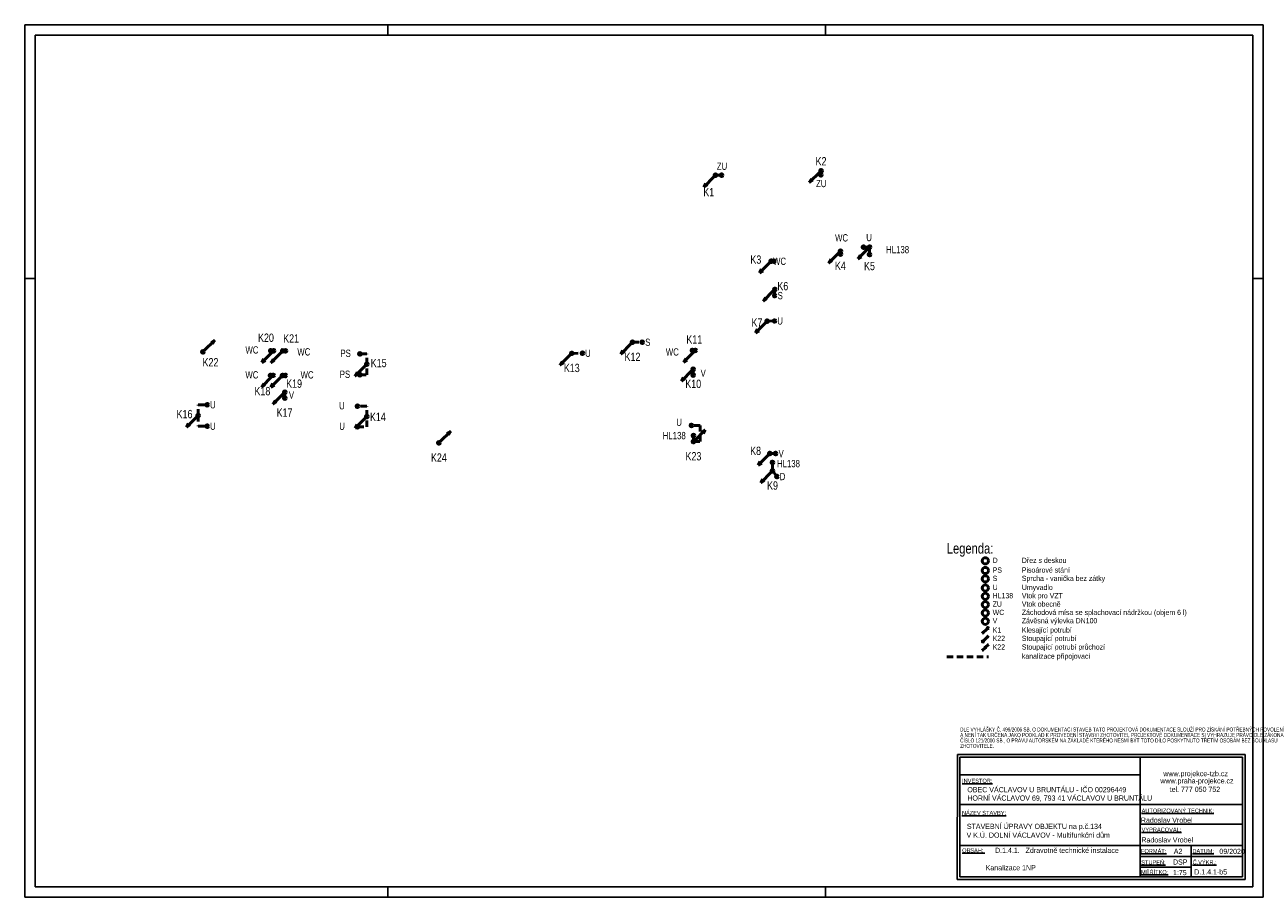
# Model space of a CAD drawing. Header units: millimetres. Extents: x 198383 to 706415, y -768832 to -310514.
# Tile 25 of 40: x 260546 to 305118, y -396778 to -365370. Entities that reach past the tile are written whole.
import ezdxf
from ezdxf.enums import TextEntityAlignment as Align

# ---------------------------------------------------------------- set-up
doc = ezdxf.new("R2010")
doc.units = ezdxf.units.MM
doc.linetypes.add('KAN_PRIPOJOVACI', pattern=[24, 15, -9])
doc.layers.add('rez', color=251, linetype='Continuous')
for name, color, linetype, lineweight in [('ZTI-DSP-formaty', 102, 'Continuous', 25), ('ZTI-DSP-kan_st_splaskova-stavajici_stav', 12, 'Continuous', 50), ('ZTI-DSP-kanal_pripojovaci', 130, 'KAN_PRIPOJOVACI', 50), ('ZTI-DSP-Popis1', 104, 'Continuous', 25), ('ZTI-DSP-Popis4', 140, 'Continuous', 40), ('ZTI-DSP-st_popis', 140, 'Continuous', 50)]:
    doc.layers.add(name, color=color, linetype=linetype, lineweight=lineweight)
doc.layers.add('ZTI-DSP-zar_predmety-tecky-stavajici_stav', color=7, linetype='Continuous', lineweight=50, plot=False)
doc.styles.add('ARIAL', font='IC-SIMPLEX.SHX', dxfattribs={"width": 0.8})
doc.styles.add('Arial N', font='ARIALN.TTF')
doc.styles.get("Standard").update_dxf_attribs({"font": 'ic-simplex.shx', "width": 0.8})

# ---------------------------------------------------------------- blocks, each defined once
blk = doc.blocks.new('*U638')
at = {"color": 0, "linetype": 'ByBlock', "lineweight": -2, "ltscale": 15}
for p, q in [((-35.36, -35.36), (-424.26, -424.26)), ((-424.26, -424.26), (-344.71, -291.68)), ((-291.68, -344.71), (-424.26, -424.26))]:
    blk.add_line(p, q, dxfattribs=at)
blk.add_circle((0, 0), 50, dxfattribs=at)
blk = doc.blocks.new('*U200')
at = {"color": 0, "linetype": 'ByBlock', "lineweight": -2, "ltscale": 15}
blk.add_circle((0, 0), 50, dxfattribs=at)
blk = doc.blocks.new('*U228')
at = {"color": 0, "linetype": 'ByBlock', "lineweight": -2, "ltscale": 15}
blk.add_circle((0, 0), 50, dxfattribs=at)
blk = doc.blocks.new('*U640')
at = {"color": 0, "linetype": 'ByBlock', "lineweight": -2, "ltscale": 15}
for p, q in [((-35.36, -35.36), (-424.26, -424.26)), ((-424.26, -424.26), (-344.71, -291.68)), ((-291.68, -344.71), (-424.26, -424.26))]:
    blk.add_line(p, q, dxfattribs=at)
blk.add_circle((0, 0), 50, dxfattribs=at)
blk = doc.blocks.new('*U641')
at = {"color": 0, "linetype": 'ByBlock', "lineweight": -2, "ltscale": 15}
for p, q in [((-35.36, -35.36), (-424.26, -424.26)), ((-424.26, -424.26), (-344.71, -291.68)), ((-291.68, -344.71), (-424.26, -424.26))]:
    blk.add_line(p, q, dxfattribs=at)
blk.add_circle((0, 0), 50, dxfattribs=at)
blk = doc.blocks.new('*U642')
at = {"color": 0, "linetype": 'ByBlock', "lineweight": -2, "ltscale": 15}
for p, q in [((-35.36, -35.36), (-424.26, -424.26)), ((-424.26, -424.26), (-344.71, -291.68)), ((-291.68, -344.71), (-424.26, -424.26))]:
    blk.add_line(p, q, dxfattribs=at)
blk.add_circle((0, 0), 50, dxfattribs=at)
blk = doc.blocks.new('*U192')
at = {"color": 0, "linetype": 'ByBlock', "lineweight": -2, "ltscale": 15}
blk.add_circle((0, 0), 50, dxfattribs=at)
blk = doc.blocks.new('*U199')
at = {"color": 0, "linetype": 'ByBlock', "lineweight": -2, "ltscale": 15}
blk.add_circle((0, 0), 50, dxfattribs=at)
blk = doc.blocks.new('*U201')
at = {"color": 0, "linetype": 'ByBlock', "lineweight": -2, "ltscale": 15}
blk.add_circle((0, 0), 50, dxfattribs=at)
blk = doc.blocks.new('*U229')
at = {"color": 0, "linetype": 'ByBlock', "lineweight": -2, "ltscale": 15}
blk.add_circle((0, 0), 50, dxfattribs=at)
blk = doc.blocks.new('*U643')
at = {"color": 0, "linetype": 'ByBlock', "lineweight": -2, "ltscale": 15}
for p, q in [((-35.36, -35.36), (-424.26, -424.26)), ((-424.26, -424.26), (-344.71, -291.68)), ((-291.68, -344.71), (-424.26, -424.26))]:
    blk.add_line(p, q, dxfattribs=at)
blk.add_circle((0, 0), 50, dxfattribs=at)
blk = doc.blocks.new('*U647')
at = {"color": 0, "linetype": 'ByBlock', "lineweight": -2, "ltscale": 15}
for p, q in [((-35.36, -35.36), (-424.26, -424.26)), ((-424.26, -424.26), (-344.71, -291.68)), ((-291.68, -344.71), (-424.26, -424.26))]:
    blk.add_line(p, q, dxfattribs=at)
blk.add_circle((0, 0), 50, dxfattribs=at)
blk = doc.blocks.new('*U203')
at = {"color": 0, "linetype": 'ByBlock', "lineweight": -2, "ltscale": 15}
blk.add_circle((0, 0), 50, dxfattribs=at)
blk = doc.blocks.new('*U648')
at = {"color": 0, "linetype": 'ByBlock', "lineweight": -2, "ltscale": 15}
for p, q in [((-35.36, -35.36), (-424.26, -424.26)), ((-424.26, -424.26), (-344.71, -291.68)), ((-291.68, -344.71), (-424.26, -424.26))]:
    blk.add_line(p, q, dxfattribs=at)
blk.add_circle((0, 0), 50, dxfattribs=at)
blk = doc.blocks.new('*U649')
at = {"color": 0, "linetype": 'ByBlock', "lineweight": -2, "ltscale": 15}
for p, q in [((-35.36, -35.36), (-424.26, -424.26)), ((-424.26, -424.26), (-344.71, -291.68)), ((-291.68, -344.71), (-424.26, -424.26))]:
    blk.add_line(p, q, dxfattribs=at)
blk.add_circle((0, 0), 50, dxfattribs=at)
blk = doc.blocks.new('*U204')
at = {"color": 0, "linetype": 'ByBlock', "lineweight": -2, "ltscale": 15}
blk.add_circle((0, 0), 50, dxfattribs=at)
blk = doc.blocks.new('*U230')
at = {"color": 0, "linetype": 'ByBlock', "lineweight": -2, "ltscale": 15}
blk.add_circle((0, 0), 50, dxfattribs=at)
blk = doc.blocks.new('*U652')
at = {"color": 0, "linetype": 'ByBlock', "lineweight": -2, "ltscale": 15}
for p, q in [((-35.36, -35.36), (-424.26, -424.26)), ((-424.26, -424.26), (-344.71, -291.68)), ((-291.68, -344.71), (-424.26, -424.26))]:
    blk.add_line(p, q, dxfattribs=at)
blk.add_circle((0, 0), 50, dxfattribs=at)
blk = doc.blocks.new('*U653')
at = {"color": 0, "linetype": 'ByBlock', "lineweight": -2, "ltscale": 15}
for p, q in [((-35.36, -35.36), (-424.26, -424.26)), ((-424.26, -424.26), (-344.71, -291.68)), ((-291.68, -344.71), (-424.26, -424.26))]:
    blk.add_line(p, q, dxfattribs=at)
blk.add_circle((0, 0), 50, dxfattribs=at)
blk = doc.blocks.new('*U194')
at = {"color": 0, "linetype": 'ByBlock', "lineweight": -2, "ltscale": 15}
blk.add_circle((0, 0), 50, dxfattribs=at)
blk = doc.blocks.new('*U654')
at = {"color": 0, "linetype": 'ByBlock', "lineweight": -2, "ltscale": 15}
for p, q in [((35.36, 35.36), (424.26, 424.26)), ((424.26, 424.26), (291.68, 344.71)), ((344.71, 291.68), (424.26, 424.26))]:
    blk.add_line(p, q, dxfattribs=at)
blk.add_circle((0, 0), 50, dxfattribs=at)
blk = doc.blocks.new('*U655')
at = {"color": 0, "linetype": 'ByBlock', "lineweight": -2, "ltscale": 15}
for p, q in [((-35.36, -35.36), (-424.26, -424.26)), ((-424.26, -424.26), (-344.71, -291.68)), ((-291.68, -344.71), (-424.26, -424.26))]:
    blk.add_line(p, q, dxfattribs=at)
blk.add_circle((0, 0), 50, dxfattribs=at)
blk = doc.blocks.new('*U656')
at = {"color": 0, "linetype": 'ByBlock', "lineweight": -2, "ltscale": 15}
for p, q in [((-35.36, -35.36), (-424.26, -424.26)), ((-424.26, -424.26), (-344.71, -291.68)), ((-291.68, -344.71), (-424.26, -424.26))]:
    blk.add_line(p, q, dxfattribs=at)
blk.add_circle((0, 0), 50, dxfattribs=at)
blk = doc.blocks.new('*U195')
at = {"color": 0, "linetype": 'ByBlock', "lineweight": -2, "ltscale": 15}
blk.add_circle((0, 0), 50, dxfattribs=at)
blk = doc.blocks.new('*U196')
at = {"color": 0, "linetype": 'ByBlock', "lineweight": -2, "ltscale": 15}
blk.add_circle((0, 0), 50, dxfattribs=at)
blk = doc.blocks.new('*U206')
at = {"color": 0, "linetype": 'ByBlock', "lineweight": -2, "ltscale": 15}
blk.add_circle((0, 0), 50, dxfattribs=at)
blk = doc.blocks.new('*U207')
at = {"color": 0, "linetype": 'ByBlock', "lineweight": -2, "ltscale": 15}
blk.add_circle((0, 0), 50, dxfattribs=at)
blk = doc.blocks.new('*U657')
at = {"color": 0, "linetype": 'ByBlock', "lineweight": -2, "ltscale": 15}
for p, q in [((-35.36, -35.36), (-424.26, -424.26)), ((-424.26, -424.26), (-344.71, -291.68)), ((-291.68, -344.71), (-424.26, -424.26))]:
    blk.add_line(p, q, dxfattribs=at)
blk.add_circle((0, 0), 50, dxfattribs=at)
blk = doc.blocks.new('*U658')
at = {"color": 0, "linetype": 'ByBlock', "lineweight": -2, "ltscale": 15}
for p, q in [((-35.36, -35.36), (-424.26, -424.26)), ((-424.26, -424.26), (-344.71, -291.68)), ((-291.68, -344.71), (-424.26, -424.26))]:
    blk.add_line(p, q, dxfattribs=at)
blk.add_circle((0, 0), 50, dxfattribs=at)
blk = doc.blocks.new('*U233')
at = {"color": 0, "linetype": 'ByBlock', "lineweight": -2, "ltscale": 15}
blk.add_circle((0, 0), 50, dxfattribs=at)
blk = doc.blocks.new('*U234')
at = {"color": 0, "linetype": 'ByBlock', "lineweight": -2, "ltscale": 15}
blk.add_circle((0, 0), 50, dxfattribs=at)
blk = doc.blocks.new('*U659')
at = {"color": 0, "linetype": 'ByBlock', "lineweight": -2, "ltscale": 15}
for p, q in [((-35.36, -35.36), (-424.26, -424.26)), ((-424.26, -424.26), (-344.71, -291.68)), ((-291.68, -344.71), (-424.26, -424.26))]:
    blk.add_line(p, q, dxfattribs=at)
blk.add_circle((0, 0), 50, dxfattribs=at)
blk = doc.blocks.new('*U660')
at = {"color": 0, "linetype": 'ByBlock', "lineweight": -2, "ltscale": 15}
for p, q in [((-35.36, -35.36), (-424.26, -424.26)), ((-424.26, -424.26), (-344.71, -291.68)), ((-291.68, -344.71), (-424.26, -424.26))]:
    blk.add_line(p, q, dxfattribs=at)
blk.add_circle((0, 0), 50, dxfattribs=at)
blk = doc.blocks.new('*U205')
at = {"color": 0, "linetype": 'ByBlock', "lineweight": -2, "ltscale": 15}
blk.add_circle((0, 0), 50, dxfattribs=at)
blk = doc.blocks.new('*U231')
at = {"color": 0, "linetype": 'ByBlock', "lineweight": -2, "ltscale": 15}
blk.add_circle((0, 0), 50, dxfattribs=at)
blk = doc.blocks.new('*U232')
at = {"color": 0, "linetype": 'ByBlock', "lineweight": -2, "ltscale": 15}
blk.add_circle((0, 0), 50, dxfattribs=at)
blk = doc.blocks.new('*U661')
at = {"color": 0, "linetype": 'ByBlock', "lineweight": -2, "ltscale": 15}
for p, q in [((-35.36, -35.36), (-424.26, -424.26)), ((-424.26, -424.26), (-344.71, -291.68)), ((-291.68, -344.71), (-424.26, -424.26))]:
    blk.add_line(p, q, dxfattribs=at)
blk.add_circle((0, 0), 50, dxfattribs=at)
blk = doc.blocks.new('*U662')
at = {"color": 0, "linetype": 'ByBlock', "lineweight": -2, "ltscale": 15}
for p, q in [((-35.36, -35.36), (-424.26, -424.26)), ((-424.26, -424.26), (-344.71, -291.68)), ((-291.68, -344.71), (-424.26, -424.26))]:
    blk.add_line(p, q, dxfattribs=at)
blk.add_circle((0, 0), 50, dxfattribs=at)
blk = doc.blocks.new('*U197')
at = {"color": 0, "linetype": 'ByBlock', "lineweight": -2, "ltscale": 15}
blk.add_circle((0, 0), 50, dxfattribs=at)
blk = doc.blocks.new('*U198')
at = {"color": 0, "linetype": 'ByBlock', "lineweight": -2, "ltscale": 15}
blk.add_circle((0, 0), 50, dxfattribs=at)
blk = doc.blocks.new('*U663')
at = {"color": 0, "linetype": 'ByBlock', "lineweight": -2, "ltscale": 15}
for p, q in [((35.36, 35.36), (424.26, 424.26)), ((424.26, 424.26), (291.68, 344.71)), ((344.71, 291.68), (424.26, 424.26))]:
    blk.add_line(p, q, dxfattribs=at)
blk.add_circle((0, 0), 50, dxfattribs=at)
blk = doc.blocks.new('*U664')
at = {"color": 0, "linetype": 'ByBlock', "lineweight": -2, "ltscale": 15}
for p, q in [((-35.36, -35.36), (-424.26, -424.26)), ((-424.26, -424.26), (-344.71, -291.68)), ((-291.68, -344.71), (-424.26, -424.26))]:
    blk.add_line(p, q, dxfattribs=at)
blk.add_circle((0, 0), 50, dxfattribs=at)
blk = doc.blocks.new('*U847', base_point=(44572.5, 0))
at = {"layer": 'ZTI-DSP-formaty', "linetype": 'Continuous', "ltscale": 15}
for p, q in [((44572.5, 31407.75), (0, 31407.75)), ((0, 31407.75), (0, 0)), ((13072.5, 31407.75), (13072.5, 31032.75)), ((28822.5, 31407.75), (28822.5, 31032.75)), ((44572.5, 0), (44572.5, 31407.75)), ((44197.5, 31032.75), (375, 31032.75)), ((375, 31032.75), (375, 375)), ((44197.5, 375), (44197.5, 31032.75)), ((0, 22275), (375, 22275)), ((44572.5, 22275), (44197.5, 22275)), ((0, 0), (44572.5, 0)), ((375, 375), (44197.5, 375)), ((13072.5, 0), (13072.5, 375)), ((28822.5, 0), (28822.5, 375))]:
    blk.add_line(p, q, dxfattribs=at)
blk = doc.blocks.new('*U881')
at = {"color": 0, "linetype": 'ByBlock', "lineweight": -2, "ltscale": 15}
blk.add_circle((0, 0), 50, dxfattribs=at)
blk = doc.blocks.new('*U882')
at = {"color": 0, "linetype": 'ByBlock', "lineweight": -2, "ltscale": 15}
for p, q in [((35.36, 35.36), (424.26, 424.26)), ((424.26, 424.26), (291.68, 344.71)), ((344.71, 291.68), (424.26, 424.26))]:
    blk.add_line(p, q, dxfattribs=at)
blk.add_circle((0, 0), 50, dxfattribs=at)
blk = doc.blocks.new('*U191')
at = {"color": 0, "linetype": 'ByBlock', "lineweight": -2, "ltscale": 15}
blk.add_circle((0, 0), 50, dxfattribs=at)
blk = doc.blocks.new('*U896')
at = {"color": 0, "linetype": 'ByBlock', "lineweight": -2, "ltscale": 15}
for p, q in [((-35.36, -35.36), (-424.26, -424.26)), ((-424.26, -424.26), (-344.71, -291.68)), ((-291.68, -344.71), (-424.26, -424.26))]:
    blk.add_line(p, q, dxfattribs=at)
blk.add_circle((0, 0), 50, dxfattribs=at)
blk = doc.blocks.new('*U202')
at = {"color": 0, "linetype": 'ByBlock', "lineweight": -2, "ltscale": 15}
blk.add_circle((0, 0), 50, dxfattribs=at)
blk = doc.blocks.new('*U907')
at = {"color": 0, "linetype": 'ByBlock', "lineweight": -2, "ltscale": 15}
for p, q in [((-35.36, -35.36), (-424.26, -424.26)), ((-424.26, -424.26), (-344.71, -291.68)), ((-291.68, -344.71), (-424.26, -424.26))]:
    blk.add_line(p, q, dxfattribs=at)
blk.add_circle((0, 0), 50, dxfattribs=at)
blk = doc.blocks.new('*U193')
at = {"color": 0, "linetype": 'ByBlock', "lineweight": -2, "ltscale": 15}
blk.add_circle((0, 0), 50, dxfattribs=at)
blk = doc.blocks.new('*U971', base_point=(6983, 2695))
at = {"color": 0, "linetype": 'ByBlock', "lineweight": -2, "ltscale": 15}
blk.add_circle((6933, 2645), 50, dxfattribs=at)
blk = doc.blocks.new('*U972', base_point=(50, 50))
at = {"color": 0, "linetype": 'ByBlock', "lineweight": -2, "ltscale": 15}
for p, q in [((-35, -35), (-424, -424)), ((-424, -424), (-345, -292)), ((-292, -345), (-424, -424))]:
    blk.add_line(p, q, dxfattribs=at)
blk.add_circle((0, 0), 50, dxfattribs=at)
blk = doc.blocks.new('*U993', base_point=(6983, 2695))
at = {"color": 0, "linetype": 'ByBlock', "lineweight": -2, "ltscale": 15}
blk.add_circle((6933, 2645), 50, dxfattribs=at)
blk = doc.blocks.new('*U994', base_point=(6983, 2695))
at = {"color": 0, "linetype": 'ByBlock', "lineweight": -2, "ltscale": 15}
blk.add_circle((6933, 2645), 50, dxfattribs=at)
blk = doc.blocks.new('*U995', base_point=(424, 424))
at = {"color": 0, "linetype": 'ByBlock', "lineweight": -2, "ltscale": 15}
for p, q in [((35, 35), (424, 424)), ((424, 424), (292, 345)), ((345, 292), (424, 424))]:
    blk.add_line(p, q, dxfattribs=at)
blk.add_circle((0, 0), 50, dxfattribs=at)
blk = doc.blocks.new('*U998', base_point=(424, 424))
at = {"color": 0, "linetype": 'ByBlock', "lineweight": -2, "ltscale": 15}
for p, q in [((35, 35), (424, 424)), ((424, 424), (292, 345)), ((345, 292), (424, 424)), ((-35, -35), (-424, -424)), ((-424, -424), (-345, -292)), ((-292, -345), (-424, -424))]:
    blk.add_line(p, q, dxfattribs=at)
blk.add_circle((0, 0), 50, dxfattribs=at)
blk = doc.blocks.new('*U1001', base_point=(6983, 2695))
at = {"color": 0, "linetype": 'ByBlock', "lineweight": -2, "ltscale": 15}
blk.add_circle((6933, 2645), 50, dxfattribs=at)
blk = doc.blocks.new('*U1002', base_point=(6983, 2695))
at = {"color": 0, "linetype": 'ByBlock', "lineweight": -2, "ltscale": 15}
blk.add_circle((6933, 2645), 50, dxfattribs=at)
blk = doc.blocks.new('*U1003', base_point=(6983, 2695))
at = {"color": 0, "linetype": 'ByBlock', "lineweight": -2, "ltscale": 15}
blk.add_circle((6933, 2645), 50, dxfattribs=at)
blk = doc.blocks.new('*U1004', base_point=(6983, 2695))
at = {"color": 0, "linetype": 'ByBlock', "lineweight": -2, "ltscale": 15}
blk.add_circle((6933, 2645), 50, dxfattribs=at)
blk = doc.blocks.new('*U1005', base_point=(6983, 2695))
at = {"color": 0, "linetype": 'ByBlock', "lineweight": -2, "ltscale": 15}
blk.add_circle((6933, 2645), 50, dxfattribs=at)

msp = doc.modelspace()

# ---------------------------------------------------------------- linework, layer by layer
at = {"layer": 'rez', "color": 7, "linetype": 'Continuous'}
for p, q in [((294109.431, -391643.439), (294106.5, -396135.313)), ((304466.212, -391643.439), (294109.431, -391643.439)), ((294201.902, -391735.91), (294198.971, -396042.842)), ((304373.74, -391735.91), (294201.902, -391735.91)), ((300690.861, -396042.842), (300693.792, -391735.91)), ((304370.81, -396042.842), (304373.74, -391735.91)), ((304463.281, -396135.313), (304466.212, -391643.439)), ((300693.792, -392370.81), (294201.902, -392370.811)), ((294198.971, -393442.418), (300690.861, -393442.418)), ((294198.971, -393442.418), (300690.861, -393442.418)), ((300690.861, -393442.418), (304370.81, -393442.418)), ((300690.861, -394148.312), (304370.81, -394148.312)), ((294198.971, -394913.818), (300690.861, -394913.818)), ((300690.861, -394913.818), (304370.81, -394913.818)), ((300690.861, -395315.175), (304370.81, -395315.175)), ((302521.385, -396042.842), (302521.385, -394913.818)), ((300690.861, -395694.069), (302521.385, -395694.069)), ((294106.5, -396135.313), (304463.281, -396135.313)), ((294198.971, -396042.842), (304370.81, -396042.842))]:
    msp.add_line(p, q, dxfattribs=at)
at = {"layer": 'ZTI-DSP-kanal_pripojovaci', "ltscale": 15}
msp.add_line((293730.425, -388118.432), (295230.425, -388118.432), dxfattribs=at)
for points in [[(285404.418, -370788.42), (285623.023, -370785.511)], [(289204.465, -370624.988), (289200.197, -370772.593)], [(290951.343, -373375.187), (290732.168, -373375.385)], [(290950.019, -373643.401), (290951.343, -373375.187)], [(287410.167, -373883.312), (287511.122, -373883.324)], [(289900.235, -373522.391), (289900.061, -373625.046)], [(287534.835, -375118.561), (287545.382, -374893.887)], [(287529.75, -376033.655), (287263.55, -376039.897)], [(282418.72, -376798.656), (282768.714, -376798.656)], [(269499.756, -377106.458), (269398.801, -377106.445)], [(269827.352, -377110.402), (269928.307, -377110.414)], [(272853.28, -377589.709), (272853.28, -377219.468), (272609.222, -377219.468)], [(280233.051, -377198.315), (280613.41, -377194.787)], [(284676.666, -377093.212), (284575.711, -377093.2)], [(272609.235, -377969.463), (272853.28, -377969.463), (272853.28, -377589.709)], [(284604.186, -377771.72), (284604.186, -377980.997)], [(269490.579, -377990.546), (269389.623, -377990.534)], [(269822.763, -377994.49), (269923.718, -377994.503)], [(269900.6, -378600.271), (269900.6, -378809.548)], [(266785.974, -379431.015), (266785.974, -379049.831), (267114.798, -379049.831)], [(272858.866, -379472.233), (272858.866, -379103.632), (272516.713, -379103.632)], [(266785.974, -379431.015), (266785.974, -379821.777), (267114.798, -379821.777)], [(272521.277, -379841.125), (272858.866, -379841.125), (272858.866, -379472.233)], [(284611.321, -380377.638), (284850.316, -380377.638), (284850.316, -379792.21), (284536.767, -379792.21)], [(284611.321, -380377.638), (284611.123, -380158.463)], [(287359.565, -380805.333), (287568.843, -380805.333)], [(287457.469, -381430.937), (287454.402, -381127.133)], [(287457.469, -381430.937), (287617.509, -381633.338)]]:
    msp.add_lwpolyline(points, dxfattribs=at)

# ---------------------------------------------------------------- block references
at = {"layer": 'ZTI-DSP-formaty', "ltscale": 15}
msp.add_blockref('*U847', (305118.42, -396777.677), dxfattribs=at)
at = {"layer": 'ZTI-DSP-kan_st_splaskova-stavajici_stav', "ltscale": 15, "rotation": 360}
for name, p in [('*U640', (285404.418, -370788.42)), ('*U643', (289204.465, -370624.988)), ('*U638', (289900.235, -373522.391)), ('*U907', (290951.343, -373375.187)), ('*U641', (287410.167, -373881.439)), ('*U642', (287545.382, -374893.887)), ('*U664', (287263.55, -376039.897)), ('*U663', (266957.94, -377147.399)), ('*U657', (269499.756, -377106.458)), ('*U658', (269827.352, -377110.402)), ('*U652', (282418.72, -376798.656)), ('*U649', (284678.352, -377093.386)), ('*U653', (280233.051, -377198.315)), ('*U659', (269490.579, -377990.546)), ('*U660', (269822.763, -377994.49)), ('*U656', (272853.28, -377589.709)), ('*U648', (284604.186, -377771.72)), ('*U661', (269900.6, -378600.271)), ('*U662', (266785.974, -379431.015)), ('*U655', (272858.866, -379472.233)), ('*U654', (275449.894, -380424.833)), ('*U882', (284611.321, -380377.638)), ('*U647', (287359.565, -380805.333)), ('*U896', (287457.469, -381430.937))]:
    msp.add_blockref(name, p, dxfattribs=at)
at = {"layer": 'ZTI-DSP-kan_st_splaskova-stavajici_stav', "ltscale": 15}
for name, p, xscale, yscale, zscale in [('*U972', (295230.425, -387064.105), 0.4744192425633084, 0.4744192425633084, 0.4744192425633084), ('*U995', (295230.425, -387366.168), 0.4744192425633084, 0.4744192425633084, 0.4744192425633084), ('*U998', (295230.425, -387675.455), 0.2651650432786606, 0.2651650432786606, 0.2651650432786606)]:
    msp.add_blockref(name, p, dxfattribs=dict(at, xscale=xscale, yscale=yscale, zscale=zscale))
at = {"layer": 'ZTI-DSP-zar_predmety-tecky-stavajici_stav', "ltscale": 15}
for name, p, rotation in [('*U199', (285623.023, -370785.511), 270), ('*U200', (289200.197, -370772.593), 270), ('*U881', (290732.168, -373375.385), 359.9999999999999), ('*U229', (287511.122, -373883.324), 270), ('*U228', (289900.061, -373625.046), 269.9999999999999), ('*U193', (290949.721, -373643.649), 270), ('*U201', (287534.835, -375118.561), 269.9999999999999), ('*U192', (287529.75, -376033.655), 269.9999999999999), ('*U234', (269398.801, -377106.445), 270), ('*U233', (269928.307, -377110.414), 270), ('*U201', (282768.714, -376798.656), 269.9999999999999), ('*U230', (284575.711, -377093.2), 270), ('*U207', (272609.222, -377219.468), 269.9999999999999), ('*U194', (280613.41, -377194.787), 269.9999999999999), ('*U231', (269389.623, -377990.534), 270), ('*U232', (269923.718, -377994.503), 270), ('*U206', (272609.235, -377969.463), 270), ('*U204', (284604.186, -377980.997), 269.9999999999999), ('*U205', (269900.6, -378809.548), 269.9999999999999), ('*U197', (267114.798, -379049.831), 269.9999999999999), ('*U195', (272516.713, -379103.632), 269.9999999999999), ('*U191', (284536.469, -379791.937), 269.9999999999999), ('*U198', (267114.798, -379821.777), 269.9999999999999), ('*U196', (272521.004, -379840.852), 269.9999999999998), ('*U881', (284611.123, -380158.463), 270), ('*U881', (287454.402, -381127.133), 270), ('*U203', (287568.843, -380805.333), 270), ('*U202', (287617.509, -381633.338), 270)]:
    msp.add_blockref(name, p, dxfattribs=dict(at, rotation=rotation))
at = {"layer": 'ZTI-DSP-zar_predmety-tecky-stavajici_stav', "ltscale": 15, "xscale": 2.25, "yscale": 2.25, "zscale": 2.25}
for name, p in [('*U971', (295230.425, -384555.685)), ('*U993', (295230.425, -384904.608)), ('*U994', (295230.425, -385204.608)), ('*U1001', (295230.425, -385528.937)), ('*U1002', (295230.425, -385828.937)), ('*U1003', (295230.425, -386128.937)), ('*U1004', (295230.425, -386428.937)), ('*U1005', (295230.425, -386728.937))]:
    msp.add_blockref(name, p, dxfattribs=at)

# ---------------------------------------------------------------- texts
at = {"layer": 'rez', "style": 'Arial N'}
for s, height, p in [('www.projekce-tzb.cz', 184.94252, (301523.302, -392420.943)), ('%%UINVESTOR:', 147.95401, (294279.361, -392660.298)), ('www.praha-projekce.cz', 184.94252, (301415.665, -392680.772)), ('OBEC VÁCLAVOV U BRUNTÁLU - IČO 00296449', 184.94252, (294470.311, -392997.929)), ('HORNÍ VÁCLAVOV 69, 793 41 VÁCLAVOV U BRUNTÁLU', 184.94252, (294470.105, -393300.156)), ('tel. 777 050 752', 184.94252, (301750.485, -392984.756)), ('%%UAUTORIZOVANÝ TECHNIK:', 147.95401, (300740.514, -393735.93)), ('%%UNÁZEV STAVBY:', 147.95401, (294275.143, -393816.745)), ('Radoslav Vrobel', 184.94252, (300716.418, -394095.343)), ('V K.Ú. DOLNÍ VÁCLAVOV - Multifunkční dům', 184.94252, (294442.463, -394634.535)), ('STAVEBNÍ ÚPRAVY OBJEKTU na p.č.134', 184.94252, (294451.265, -394318.405)), ('%%UVYPRACOVAL:', 147.95401, (300740.514, -394419.608)), ('Radoslav Vrobel', 184.94252, (300734.458, -394806.143)), ('%%UOBSAH: ', 147.954, (294281.899, -395163.985)), ('D.1.4.1.   Zdravotně technické instalace', 184.94252, (295467.002, -395181.92)), ('%%UFORMÁT:', 147.954, (300719.541, -395189.452)), ('A2', 184.9425, (301899.727, -395215.961)), ('%%UDATUM:', 147.954, (302569.288, -395188.758)), ('09/2020', 184.9425, (303540.561, -395219.637)), ('Kanalizace 1NP', 184.94252, (295128.204, -395807.918)), ('%%USTUPEŇ:', 147.954, (300727.798, -395596.814)), ('%%UMĚŘÍTKO:', 147.95401, (300720.185, -395946.112)), ('1:75', 184.9425, (301870.881, -395982.143)), ('DSP', 184.9425, (301870.881, -395603.249)), ('%%UČ.VÝKR.:', 147.95401, (302574.757, -395591.661)), ('D.1.4.1-b5', 184.9425, (302635.377, -395959.103))]:
    msp.add_text(s, height=height, dxfattribs=at).set_placement(p)
at = {"layer": 'ZTI-DSP-Popis1', "ltscale": 15, "width": 0.8}
for s, p in [('D', (295380.425, -384743.185)), ('Dřez s deskou', (296430.425, -384743.185)), ('PS', (295380.425, -385092.108)), ('Pisoárové stání', (296430.425, -385092.108)), ('S', (295380.425, -385392.108)), ('U', (295380.425, -385716.437)), ('Sprcha - vanička bez zátky', (296430.425, -385392.108)), ('Umyvadlo', (296430.425, -385716.437)), ('HL138', (295380.425, -386016.437)), ('Vtok pro VZT', (296430.425, -386016.437)), ('WC', (295380.425, -386616.437)), ('ZU', (295380.425, -386316.437)), ('Vtok obecně', (296430.425, -386316.437)), ('Záchodová mísa se splachovací nádržkou (objem 6 l)', (296430.425, -386616.437)), ('V', (295380.425, -386916.437)), ('Závěsná výlevka DN100', (296430.425, -386916.437)), ('K1', (295380.425, -387251.605)), ('Stoupající potrubí', (296430.425, -387553.668)), ('Klesající potrubí', (296430.425, -387251.605)), ('K22', (295380.425, -387553.668)), ('K22', (295380.425, -387862.955)), ('Stoupající potrubí průchozí', (296430.425, -387862.955)), ('kanalizace připojovací', (296430.425, -388193.432))]:
    msp.add_text(s, height=187.5, dxfattribs=at).set_placement(p)
at = {"layer": 'ZTI-DSP-Popis1', "ltscale": 30, "insert": (294209.93, -391405.031), "char_height": 143.697355, "width": 10622.3621, "attachment_point": 7, "line_spacing_factor": 0.822857}
msp.add_mtext('\\A1;\\pxql;DLE VYHLÁŠKY Č. 499/2006 SB. O DOKUMENTACI STAVEB TATO PROJEKTOVÁ DOKUMENTACE SLOUŽÍ PRO ZÍSKÁNÍ POTŘEBNÝCH POVOLENÍ A NENÍ TAK URČENA JAKO PODKLAD K PROVEDENÍ STAVBY! ZHOTOVITEL PROJEKTOVÉ DOKUMENTACE SI VYHRAZUJE PRÁVO DLE ZÁKONA ČÍSLO 121/2000 SB., O PRÁVU AUTORSKÉM NA ZÁKLADĚ KTERÉHO NESMÍ BÝT TOTO DÍLO POSKYTNUTO TŘETÍM OSOBÁM BEZ SOUHLASU ZHOTOVITELE.', dxfattribs=at)
at = {"layer": 'ZTI-DSP-Popis4', "ltscale": 15, "width": 0.8}
for s, p in [('ZU', (285639.788, -370462.154)), ('ZU', (289210.336, -371085.864)), ('WC', (289943.107, -373039.736)), ('U', (290930.986, -373030.409)), ('HL138', (291960.026, -373462.862)), ('WC', (287711.122, -373883.324)), ('S', (287734.835, -375118.561)), ('U', (287729.75, -376033.655)), ('S', (282968.714, -376798.656)), ('WC', (268721.703, -377074.96)), ('WC', (270588.596, -377144.898)), ('PS', (272094.21, -377195.474)), ('U', (280813.41, -377194.787)), ('WC', (283851.935, -377149.056)), ('WC', (268719.788, -377972.027)), ('WC', (270706.693, -377972.294)), ('PS', (272070.229, -377950.268)), ('V', (284963.162, -377912.251)), ('V', (270145.017, -378700.356)), ('U', (267314.798, -379049.831)), ('U', (271960.848, -379086.31)), ('U', (267314.798, -379821.777)), ('U', (271965.14, -379823.53)), ('U', (284094.434, -379681.507)), ('HL138', (283920.527, -380158.463)), ('V', (287768.843, -380805.333)), ('HL138', (288031.198, -381166.565)), ('D', (287817.509, -381633.338))]:
    msp.add_text(s, height=262.5, dxfattribs=at).set_placement(p, align=Align.MIDDLE)
msp.add_text('Legenda:', height=375, dxfattribs=at).set_placement((293730.425, -384405.685))
at = {"layer": 'ZTI-DSP-st_popis', "ltscale": 15, "style": 'ARIAL', "width": 0.8}
for s, p in [('K2', (289204.465, -370283.113)), ('K1', (285161.9, -371394.259)), ('K3', (286857.199, -373823.054)), ('K4', (289900.235, -374047.391)), ('K5', (290946.521, -374054.474)), ('K6', (287827.697, -374777.829)), ('K7', (286896.25, -376088.618)), ('K20', (269226.881, -376635.914)), ('K21', (270131.712, -376662.348)), ('K11', (284642.074, -376698.704)), ('K22', (267230.292, -377520.66)), ('K15', (273282.767, -377546.059)), ('K12', (282418.72, -377323.656)), ('K13', (280233.051, -377723.315)), ('K18', (269098.227, -378558.113)), ('K19', (270239.174, -378288.151)), ('K10', (284604.186, -378296.72)), ('K16', (266295.74, -379384.076)), ('K17', (269895.048, -379332.55)), ('K14', (273254.121, -379487.024)), ('K8', (286847.627, -380707.23)), ('K24', (275449.894, -380949.833)), ('K23', (284611.321, -380902.638)), ('K9', (287457.469, -381955.937))]:
    msp.add_text(s, height=300, dxfattribs=at).set_placement(p, align=Align.MIDDLE_CENTER)

doc.saveas('drawing.dxf')
